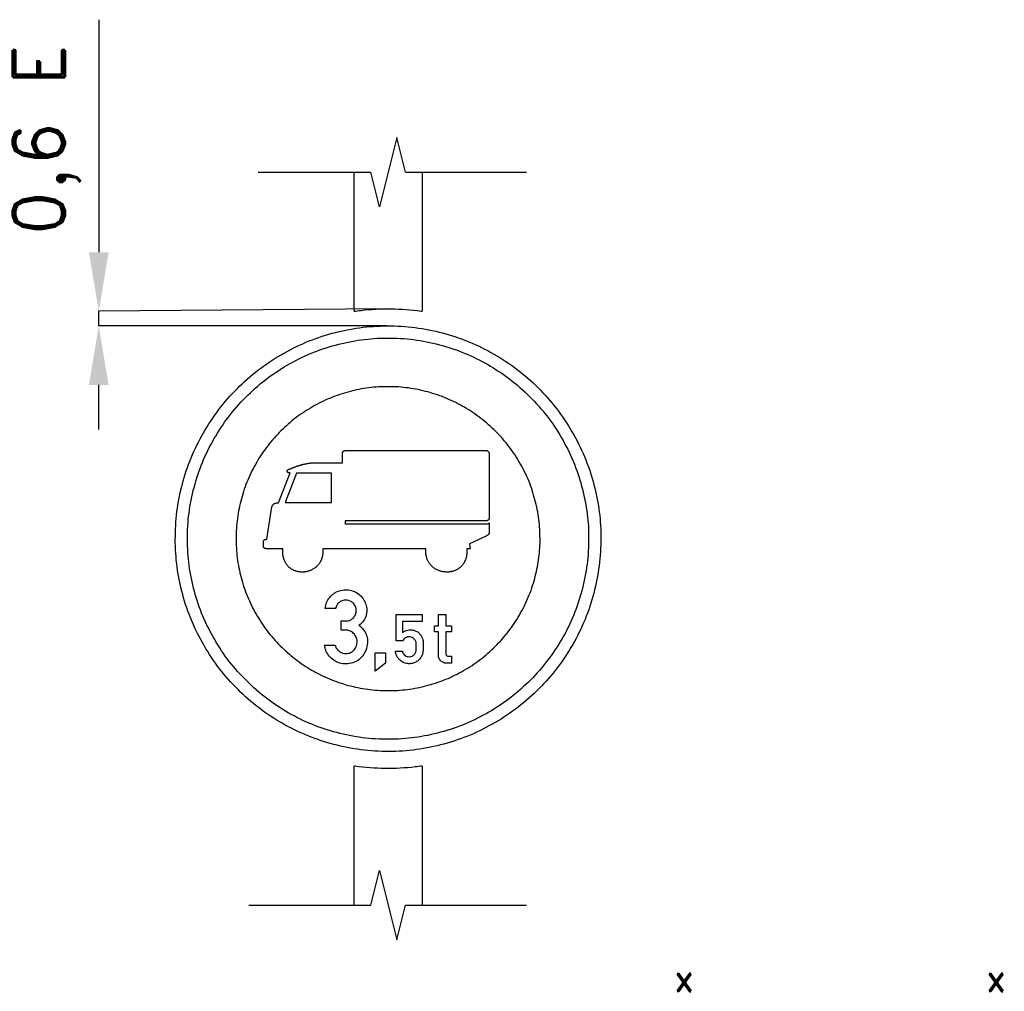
# Model space of a CAD drawing. Header units: millimetres. Extents: x -16170 to 5379, y 39 to 6923.
# Tile 6 of 6: x 219 to 3048, y 4131 to 6923. Entities that reach past the tile are written whole.
import ezdxf

# ---------------------------------------------------------------- set-up
doc = ezdxf.new("R2010")
doc.units = ezdxf.units.MM
doc.header["$LTSCALE"] = 5
doc.layers.add('Kóty', color=2, linetype='Continuous')
doc.layers.add('Značka', color=7, linetype='Continuous')
doc.styles.get("Standard").update_dxf_attribs({"font": 'romand.shx', "height": 75})

msp = doc.modelspace()

# ---------------------------------------------------------------- linework, layer by layer
at = {"layer": 'Kóty'}
for p, q in [((445.8, 6923.3), (445.8, 6255)), ((1273.5, 6092.3), (445.5, 6085.3)), ((1273.7, 6043.4), (445.5, 6043.4)), ((445.8, 5745.9), (445.8, 5873.7))]:
    msp.add_line(p, q, dxfattribs=at)
msp.add_lwpolyline([(445.8, 6043.4), (445.8, 6085.3)], dxfattribs=at)
for points in [[(417.5, 6255), (474.1, 6255), (445.8, 6085.3)], [(417.5, 5873.7), (474.1, 5873.7), (445.8, 6043.4)]]:
    msp.add_solid(points, dxfattribs=at)
at = {"layer": 'Značka', "color": 7}
for p, q in [((903.8, 6485.2), (1227.3, 6485.2)), ((1327.1, 6485.2), (1675.1, 6485.2)), ((877.4, 4378.5), (1227.3, 4378.5)), ((1327.1, 4378.5), (1675.1, 4378.5))]:
    msp.add_line(p, q, dxfattribs=at)
for points in [[(1327.1, 6485.2), (1302.2, 6585), (1252.3, 6385.4), (1227.3, 6485.2)], [(1227.3, 4378.5), (1252.3, 4478.4), (1302.2, 4278.7), (1327.1, 4378.5)]]:
    msp.add_lwpolyline(points, dxfattribs=at)
at = {"layer": 'Značka', "color": 5}
for points in [[(1179.4, 6085.2), (1179.4, 6485.2)], [(1375.1, 6485.2), (1375.1, 6085.2)], [(981.1, 5535.4), (1114.3, 5535.4), (1114.3, 5620.2), (1014.3, 5620.2), (981.1, 5535.4)], [(1240.2, 5051), (1240.2, 5103.8), (1270.3, 5103.8), (1270.3, 5073.8), (1240.2, 5051)], [(1179.4, 4378.5), (1179.4, 4778.5)], [(1375.1, 4778.5), (1375.1, 4378.5)]]:
    msp.add_lwpolyline(points, dxfattribs=at)
for points in [[(1179.4, 6085.2, -0.008105), (1199.6, 6087.9, -0.034414), (1285.9, 6092.2, -0.034416), (1372, 6085.7, -0.001224), (1375.1, 6085.2, -0.001224)], [(1888.7, 5431.9), (1888.7, 5427.9), (1888.6, 5423.9, -0.032162), (1882.5, 5344.2, -0.035723), (1865.7, 5265.9, -0.036657), (1839.4, 5190.3, -0.03476), (1802.7, 5119.3, -0.034037), (1757.6, 5053.2, -0.034463), (1703.9, 4993.9, -0.034553), (1643.2, 4941.7, -0.034424), (1576, 4898.4, -0.034394), (1503.9, 4863.7, -0.03442), (1427.7, 4839.3, -0.034416), (1349.1, 4824.4, -0.034418), (1269.2, 4820.5, -0.034415), (1189.5, 4826.5, -0.034417), (1111.3, 4843.4, -0.034415), (1035.8, 4869.9, -0.03442), (964.6, 4906.4, -0.034413), (898.5, 4951.5, -0.034408), (839.3, 5005.2, -0.034411), (787.1, 5065.9, -0.034425), (743.8, 5133.1, -0.034423), (709.1, 5205.2, -0.034417), (684.6, 5281.4, -0.034419), (669.8, 5360, -0.034418), (665.9, 5439.9, -0.034415), (671.9, 5519.6, -0.034417), (688.8, 5597.9, -0.034414), (715.2, 5673.3, -0.034423), (751.8, 5744.5, -0.034418), (796.9, 5810.6, -0.034421), (850.6, 5869.8, -0.034414), (911.2, 5922, -0.034415), (978.5, 5965.3, -0.034417), (1050.6, 6000, -0.034417), (1126.7, 6024.5, -0.03442), (1205.3, 6039.3, -0.03441), (1285.2, 6043.2, -0.034416), (1365, 6037.2, -0.034419), (1443.2, 6020.3, -0.034418), (1518.7, 5993.9, -0.034413), (1589.8, 5957.3, -0.034419), (1655.9, 5912.3, -0.034412), (1715.2, 5858.5, -0.034406), (1767.3, 5797.9, -0.034491), (1810.7, 5730.6, -0.03442), (1845.3, 5658.6, -0.034074), (1869.9, 5582.4, -0.032797), (1884.3, 5507.7, -0.034264), (1888.7, 5431.9)], [(1385.9, 5403.1), (1089.6, 5403.1), (1089.6, 5403), (1089.6, 5402.8), (1089.7, 5402.1), (1089.7, 5401.3), (1089.7, 5400.5), (1089.8, 5399.7), (1089.8, 5399), (1089.8, 5398.2), (1089.8, 5397.6), (1089.9, 5397), (1089.9, 5396.3), (1089.9, 5395.7), (1089.9, 5395.6), (1089.9, 5395.5), (1089.9, 5395), (1089.9, 5394.6), (1089.8, 5393.7), (1089.8, 5392.9), (1089.7, 5390.7), (1089.5, 5388.6), (1089.2, 5385.7), (1088.7, 5382.8), (1088.1, 5380), (1087.3, 5377.2), (1086.7, 5375), (1085.9, 5372.8), (1084.7, 5370.2), (1083.5, 5367.6), (1082.2, 5365.1), (1080.8, 5362.7), (1079.6, 5360.7), (1078.2, 5358.8), (1076.8, 5357), (1075.3, 5355.2), (1074, 5353.9), (1072.7, 5352.5), (1071, 5351), (1069.2, 5349.4), (1067.1, 5347.8), (1064.9, 5346.2), (1063.1, 5345), (1061.2, 5343.8), (1059.2, 5342.8), (1057.2, 5341.8), (1055.6, 5341), (1054, 5340.3), (1051.9, 5339.6), (1049.8, 5338.9), (1047.2, 5338.1, -0.011848), (1044.7, 5337.4, -0.010652), (1042.5, 5336.9, -0.009738), (1040.3, 5336.5, -0.009253), (1038.1, 5336.2, -0.009696), (1036, 5336, -0.007739), (1034.2, 5335.9, -0.008266), (1032.4, 5335.8, -0.009467), (1030.2, 5335.8, -0.006916), (1028, 5335.9, -0.008466), (1025.4, 5336, -0.012051), (1022.8, 5336.3, -0.010833), (1020.6, 5336.6), (1018.5, 5337), (1016.4, 5337.5), (1014.2, 5338), (1012.5, 5338.6), (1010.9, 5339.1), (1008.9, 5339.9), (1006.8, 5340.8), (1004.4, 5341.9), (1002.1, 5343.1), (1000.2, 5344.2), (998.3, 5345.4), (996.5, 5346.7), (994.8, 5348.1), (993.4, 5349.2), (992.1, 5350.4), (990.6, 5352), (989, 5353.6), (987.5, 5355.4), (986, 5357.3), (984.9, 5358.9), (983.8, 5360.6), (982.8, 5362.3), (981.8, 5364), (981.1, 5365.4), (980.4, 5366.9), (979.6, 5368.7), (978.9, 5370.6), (977.8, 5373.5), (976.9, 5376.4), (976.3, 5378.9), (975.8, 5381.5), (975.3, 5384), (975, 5386.6), (974.8, 5388.6), (974.7, 5390.7), (974.7, 5393.3), (974.7, 5395.8), (974.7, 5396.8), (974.7, 5397.7), (974.8, 5398.4), (974.8, 5399.1), (974.8, 5399.7), (974.9, 5400.4), (974.9, 5401), (974.9, 5401.5), (975, 5402.2), (975, 5402.8), (975, 5403), (975, 5403.1), (929.6, 5403.1), (929.6, 5403.1), (929.6, 5403.1), (929.5, 5403.1), (929.4, 5403.1), (929.3, 5403.1), (929.3, 5403.1), (929.2, 5403.1), (929.1, 5403.1), (929.1, 5403.1), (929, 5403.1), (929, 5403.1), (928.9, 5403.1), (928.4, 5403.1), (927.9, 5403.1), (927.5, 5403.1), (927.1, 5403.1), (926.7, 5403.1), (926.3, 5403.2), (926, 5403.2), (925.6, 5403.3), (925.3, 5403.3), (924.9, 5403.4), (924.6, 5403.4), (924.3, 5403.5), (924, 5403.6), (923.8, 5403.6), (923.6, 5403.7), (923.4, 5403.8), (923.2, 5403.9), (923, 5403.9), (922.8, 5404), (922.5, 5404.1), (922.4, 5404.2), (922.2, 5404.3), (922.1, 5404.3), (921.9, 5404.4), (921.8, 5404.5), (921.7, 5404.6), (921.6, 5404.7), (921.5, 5404.7), (921.4, 5404.8), (921.2, 5404.9), (921.1, 5405), (921, 5405.2), (920.9, 5405.2), (920.8, 5405.3), (920.7, 5405.5), (920.6, 5405.6), (920.5, 5405.6), (920.4, 5405.8), (920.3, 5405.9), (920.3, 5406), (920.2, 5406.1), (920.1, 5406.3), (920, 5406.4), (919.9, 5406.5), (919.9, 5406.7), (919.8, 5406.8), (919.7, 5406.9), (919.7, 5407), (919.6, 5407.1), (919.6, 5407.3), (919.5, 5407.4), (919.5, 5407.6), (919.4, 5407.7), (919.4, 5407.8), (919.4, 5408), (919.3, 5408.1), (919.3, 5408.2), (919.3, 5408.3), (919.3, 5408.4), (919.3, 5408.6), (919.2, 5408.7), (919.2, 5409), (919.2, 5409.1), (919.1, 5409.3), (919.1, 5409.4), (919.1, 5409.6), (919.1, 5409.7), (919.1, 5409.9), (919.1, 5410), (919.1, 5410.2), (919.1, 5410.2), (919.1, 5410.3), (919.1, 5410.3), (919.1, 5410.4), (919.1, 5410.4), (919.1, 5410.5), (919.1, 5410.5), (919.1, 5410.6), (919.1, 5410.6), (919.1, 5410.6), (919.1, 5410.8), (919.1, 5411), (919.1, 5411.3), (919.1, 5411.6), (919.1, 5412.4), (919.1, 5413.1), (919.1, 5414.2), (919.1, 5415.2), (919.1, 5416.2), (919.1, 5417.2), (919.1, 5418), (919.1, 5418.9), (919.1, 5419.9), (919.1, 5420.9), (919.1, 5421.3), (919.1, 5421.8), (919.1, 5422.1), (919.2, 5422.5), (919.2, 5422.8), (919.2, 5423.2), (919.3, 5423.5), (919.3, 5423.8), (919.4, 5424.1), (919.5, 5424.5), (919.5, 5424.7), (919.6, 5425), (919.7, 5425.2), (919.7, 5425.4), (919.8, 5425.6), (919.9, 5425.8), (919.9, 5425.9), (920, 5426.1), (920.1, 5426.3), (920.2, 5426.5), (920.3, 5426.7), (920.4, 5426.9), (920.5, 5427), (920.6, 5427.2), (920.7, 5427.3), (920.9, 5427.5), (920.9, 5427.6), (921.1, 5427.7), (921.2, 5427.8), (921.3, 5428), (921.5, 5428.1), (921.6, 5428.3), (921.8, 5428.4), (921.9, 5428.5), (922.1, 5428.6), (922.2, 5428.7), (922.4, 5428.8), (922.5, 5428.9), (922.6, 5429), (922.8, 5429.1), (923, 5429.2), (923.2, 5429.3), (923.4, 5429.4), (923.6, 5429.5), (923.8, 5429.5), (924, 5429.6), (924.1, 5429.6), (924.3, 5429.7), (924.5, 5429.7), (924.7, 5429.8), (924.9, 5429.8), (925, 5429.8), (925.1, 5429.9), (925.2, 5429.9), (925.4, 5429.9), (925.5, 5429.9), (925.6, 5430), (925.7, 5430), (925.8, 5430), (926, 5430), (926.2, 5430), (926.4, 5430.1), (926.6, 5430.1), (926.8, 5430.1), (927, 5430.1), (927.2, 5430.1), (927.4, 5430.2, -0.003996), (927.5, 5430.2), (927.7, 5430.2), (927.9, 5430.2), (928, 5430.2), (928.1, 5430.2), (928.1, 5430.2), (928.2, 5430.2), (928.3, 5430.2), (928.3, 5430.2), (928.4, 5430.2), (928.4, 5430.2), (928.5, 5430.2), (928.5, 5430.2), (928.6, 5430.2), (928.6, 5430.2), (943.6, 5523), (943.6, 5523), (943.6, 5523), (943.6, 5523.1), (943.6, 5523.1), (943.6, 5523.2), (943.6, 5523.3), (943.7, 5523.4), (943.7, 5523.6), (943.7, 5523.7), (943.8, 5523.9), (943.8, 5524), (943.8, 5524.2), (943.9, 5524.3), (943.9, 5524.4), (943.9, 5524.6), (943.9, 5524.6), (943.9, 5524.6), (944, 5524.7), (944, 5524.8), (944.1, 5525.1), (944.2, 5525.3), (944.4, 5525.8), (944.6, 5526.4), (944.9, 5527), (945.2, 5527.7), (945.6, 5528.4), (946, 5529), (946.3, 5529.5), (946.7, 5529.9), (947.2, 5530.4), (947.7, 5530.9), (947.8, 5531), (947.9, 5531.1), (947.9, 5531.1), (947.9, 5531.1), (947.9, 5531.1), (947.9, 5531.1), (947.9, 5531.1), (948, 5531.1), (948, 5531.2), (948, 5531.2), (948, 5531.2), (948, 5531.2), (948, 5531.2), (948.1, 5531.2), (948.2, 5531.4), (948.4, 5531.5), (948.7, 5531.7), (949, 5531.9), (949.9, 5532.4), (950.8, 5532.8), (952, 5533.3, -0.017411), (953.4, 5533.7, -0.014642), (954.7, 5534.1, -0.012721), (956.1, 5534.4, -0.008173), (957.2, 5534.5, -0.007276), (958.3, 5534.7, -0.007191), (959.4, 5534.8, -0.007433), (960.5, 5534.9), (960.7, 5534.9), (960.9, 5534.9), (960.9, 5534.9), (960.9, 5534.9), (961, 5534.9), (961, 5534.9), (961.1, 5534.9), (961.2, 5534.9), (961.4, 5534.9), (961.5, 5534.9), (961.6, 5534.9), (961.8, 5534.9), (961.9, 5534.9), (962, 5534.9), (962.1, 5535), (962.2, 5535), (962.2, 5535), (962.2, 5535), (995.7, 5620.7), (995.7, 5620.7), (995.7, 5620.7), (995.6, 5620.7), (995.6, 5620.7), (995.5, 5620.7), (995.4, 5620.7), (995.3, 5620.6), (995.3, 5620.6), (995.2, 5620.6), (995.2, 5620.6), (995.1, 5620.6), (995, 5620.6), (994.6, 5620.6), (994.1, 5620.7), (993.7, 5620.7), (993.4, 5620.7), (993, 5620.8), (992.6, 5620.8), (992.3, 5620.9), (992, 5621), (991.7, 5621.1), (991.3, 5621.2), (991, 5621.3), (990.7, 5621.5), (990.4, 5621.6), (990.2, 5621.7), (989.9, 5621.8), (989.7, 5622), (989.5, 5622.1), (989.3, 5622.2), (989.1, 5622.4), (988.9, 5622.5), (988.7, 5622.7), (988.6, 5622.8), (988.5, 5622.9), (988.4, 5623), (988.2, 5623.2), (988.1, 5623.3), (988, 5623.4), (988, 5623.5), (987.9, 5623.7), (987.8, 5623.8), (987.7, 5624), (987.6, 5624.2), (987.5, 5624.3), (987.5, 5624.5), (987.4, 5624.6), (987.4, 5624.8), (987.3, 5624.9), (987.3, 5625), (987.3, 5625.2), (987.2, 5625.3), (987.2, 5625.5), (987.2, 5625.7), (987.2, 5625.9), (987.2, 5626), (987.3, 5626.2), (987.3, 5626.4), (987.3, 5626.5), (987.4, 5626.6), (987.4, 5626.8), (987.5, 5627), (987.5, 5627.2), (987.7, 5627.4), (987.7, 5627.6), (987.8, 5627.7), (988, 5627.9), (988.1, 5628.1), (988.1, 5628.2), (988.3, 5628.3), (988.4, 5628.5), (988.5, 5628.7), (988.7, 5628.9), (989, 5629.1), (989.2, 5629.3), (989.4, 5629.5), (989.6, 5629.6), (989.8, 5629.8), (989.9, 5629.9), (990.1, 5630.1), (990.3, 5630.2), (990.6, 5630.4), (991.1, 5630.7), (991.5, 5631), (991.9, 5631.2), (992.4, 5631.4), (992.8, 5631.6), (993.3, 5631.8), (993.6, 5632), (994, 5632.1), (994.4, 5632.3), (994.9, 5632.5), (995, 5632.6), (995.2, 5632.6), (995.3, 5632.6), (995.4, 5632.7), (995.6, 5632.7), (995.7, 5632.8), (995.8, 5632.8), (995.9, 5632.9), (996, 5632.9), (996.2, 5632.9), (996.3, 5633), (996.4, 5633), (996.5, 5633.1), (996.6, 5633.1), (996.7, 5633.1), (996.8, 5633.2), (996.9, 5633.2), (997, 5633.2), (997, 5633.3), (997.1, 5633.3), (997.4, 5633.4), (997.7, 5633.5), (997.9, 5633.6), (998.1, 5633.6), (998.3, 5633.7), (998.6, 5633.8), (998.7, 5633.9), (998.9, 5633.9), (999.1, 5634), (999.3, 5634.1), (1000.2, 5634.4), (1001, 5634.7), (1001.7, 5635), (1002.3, 5635.2), (1003, 5635.5), (1003.7, 5635.7), (1004.2, 5636), (1004.8, 5636.2), (1005.5, 5636.4), (1006.1, 5636.7), (1007.5, 5637.2), (1008.9, 5637.7), (1010.1, 5638.2), (1011.3, 5638.6), (1012.4, 5639), (1013.6, 5639.4), (1014.5, 5639.8), (1015.5, 5640.1), (1016.7, 5640.5), (1017.8, 5640.9), (1019.5, 5641.5), (1021.2, 5642), (1022.6, 5642.4), (1024, 5642.9), (1025.4, 5643.3), (1026.8, 5643.7), (1028, 5644), (1029.1, 5644.3), (1030.5, 5644.7), (1032, 5645.1), (1033.5, 5645.5), (1035, 5645.9), (1036.2, 5646.2), (1037.5, 5646.4), (1038.8, 5646.7), (1040, 5647), (1041.1, 5647.2), (1042.1, 5647.4), (1043.4, 5647.6), (1044.6, 5647.9), (1046.4, 5648.2), (1048.1, 5648.5), (1049.6, 5648.7), (1051, 5648.9), (1052.4, 5649.1), (1053.9, 5649.3), (1055, 5649.4, -0.003453), (1056.2, 5649.5, -0.004265), (1057.4, 5649.6, -0.00534), (1058.7, 5649.7), (1058.9, 5649.8), (1059.1, 5649.8), (1059.2, 5649.8), (1059.2, 5649.8), (1059.3, 5649.8), (1059.3, 5649.8), (1059.5, 5649.8), (1059.8, 5649.8), (1060, 5649.8), (1060.3, 5649.8), (1060.5, 5649.8), (1060.8, 5649.8), (1061, 5649.9), (1061.2, 5649.9), (1061.4, 5649.9), (1061.7, 5649.9), (1061.7, 5649.9), (1061.8, 5649.9), (1145.9, 5649.9), (1145.9, 5674.3), (1145.9, 5674.3), (1145.9, 5674.3), (1145.9, 5674.4), (1145.9, 5674.5), (1145.9, 5674.5), (1145.9, 5674.6), (1145.9, 5674.7), (1146, 5674.8), (1146, 5674.8), (1146, 5674.9), (1146, 5675), (1146, 5675.1), (1146, 5675.6), (1146, 5676.1), (1146.1, 5676.5), (1146.1, 5677), (1146.1, 5677.4), (1146.2, 5677.8), (1146.3, 5678.2), (1146.3, 5678.5), (1146.4, 5678.9), (1146.5, 5679.4), (1146.6, 5679.6), (1146.7, 5679.9), (1146.8, 5680.2), (1146.9, 5680.4), (1147, 5680.6), (1147, 5680.9), (1147.1, 5681), (1147.2, 5681.2), (1147.3, 5681.4), (1147.4, 5681.7), (1147.6, 5681.8), (1147.7, 5682), (1147.8, 5682.2), (1147.9, 5682.3), (1148, 5682.5), (1148.1, 5682.6), (1148.2, 5682.7), (1148.3, 5682.8), (1148.5, 5683), (1148.6, 5683.1), (1148.8, 5683.2), (1148.9, 5683.4), (1149.1, 5683.5), (1149.2, 5683.6), (1149.4, 5683.7), (1149.5, 5683.8), (1149.7, 5683.9), (1149.8, 5683.9), (1149.9, 5684), (1150.1, 5684.1), (1150.4, 5684.2), (1150.6, 5684.3), (1150.8, 5684.4), (1151.1, 5684.5), (1151.3, 5684.6), (1151.5, 5684.6), (1151.7, 5684.7), (1151.9, 5684.8), (1152.1, 5684.8), (1152.4, 5684.8), (1152.6, 5684.9), (1152.8, 5684.9), (1153, 5684.9), (1153.2, 5685), (1153.4, 5685), (1153.6, 5685), (1153.7, 5685.1), (1153.9, 5685.1), (1154.1, 5685.1), (1154.3, 5685.1, -0.00464), (1154.7, 5685.1, -0.00279), (1155, 5685.1), (1155.3, 5685.2), (1155.6, 5685.2), (1155.9, 5685.2), (1156.2, 5685.2), (1156.4, 5685.2), (1156.7, 5685.2), (1156.9, 5685.2), (1157.2, 5685.2), (1157.2, 5685.2), (1157.3, 5685.2), (1559.4, 5685.2), (1559.7, 5685.2), (1559.9, 5685.2, -0.050247), (1561.4, 5684.9, -0.055324), (1562.7, 5684.4), (1563.9, 5683.7), (1564.8, 5682.9), (1565.8, 5681.7), (1566.6, 5680.4), (1567.1, 5679.2), (1567.5, 5677.8), (1567.8, 5676.4), (1568, 5675), (1568, 5674.8), (1568, 5674.6), (1568, 5674.5), (1568, 5671.8), (1568, 5669.1), (1568, 5663.6), (1568, 5658.2), (1568, 5644.6), (1568, 5631), (1568, 5612.8), (1568, 5594.6), (1568, 5576.5), (1568, 5558.3), (1568, 5543.8), (1568, 5529.2), (1568, 5513.8), (1568, 5498.4), (1568, 5495.6), (1568, 5492.9), (1568, 5492.9), (1568, 5492.8), (1568, 5492.7), (1568, 5492.6), (1568, 5492.3), (1567.9, 5492), (1567.9, 5491.6), (1567.9, 5491.2), (1567.9, 5490.9), (1567.9, 5490.5), (1567.8, 5490.2), (1567.8, 5489.9), (1567.7, 5489.5), (1567.6, 5489.1), (1567.6, 5488.9), (1567.5, 5488.6), (1567.4, 5488.4), (1567.3, 5488.2), (1567.3, 5488), (1567.2, 5487.8), (1567.1, 5487.6), (1567.1, 5487.5), (1567, 5487.3), (1566.9, 5487.1), (1566.7, 5486.9), (1566.6, 5486.7), (1566.5, 5486.5), (1566.4, 5486.3), (1566.3, 5486.1), (1566.1, 5486), (1566, 5485.8), (1565.9, 5485.7), (1565.7, 5485.6), (1565.6, 5485.4), (1565.4, 5485.3), (1565.2, 5485.1), (1565, 5484.9), (1564.8, 5484.8), (1564.6, 5484.7), (1564.4, 5484.6), (1564.2, 5484.5), (1564.1, 5484.4), (1563.9, 5484.3), (1563.6, 5484.2), (1563.3, 5484.1), (1563, 5484), (1562.8, 5483.9), (1562.5, 5483.8), (1562.2, 5483.7), (1561.9, 5483.6), (1561.7, 5483.6), (1561.5, 5483.5), (1561.2, 5483.4), (1560.9, 5483.4), (1560.4, 5483.3), (1559.8, 5483.2), (1559.4, 5483.2), (1558.9, 5483.1), (1558.5, 5483.1), (1558.1, 5483.1), (1557.7, 5483, -0.004556), (1557.3, 5483), (1556.9, 5483), (1556.4, 5483), (1556.3, 5483), (1556.2, 5483), (1556.1, 5483), (1556, 5483), (1555.9, 5483), (1555.8, 5483), (1555.7, 5483), (1555.6, 5483), (1555.6, 5483), (1555.5, 5483), (1555.5, 5483), (1555.4, 5483), (1154.4, 5483), (1154.4, 5474.4), (1557.4, 5474.4), (1560.4, 5474.4), (1560.4, 5474.4), (1560.4, 5474.4), (1560.7, 5474.4), (1560.9, 5474.4), (1561.2, 5474.4), (1561.4, 5474.4), (1561.6, 5474.4), (1561.9, 5474.4, 0.003324), (1562.1, 5474.4), (1562.3, 5474.5), (1562.5, 5474.5), (1562.8, 5474.5), (1563, 5474.5), (1563.3, 5474.5), (1563.5, 5474.6), (1563.7, 5474.6), (1563.9, 5474.6), (1564.2, 5474.7), (1564.4, 5474.7), (1564.5, 5474.8), (1564.7, 5474.8), (1565, 5474.9), (1565.2, 5474.9), (1565.4, 5475), (1565.6, 5475.1), (1565.7, 5475.2), (1565.9, 5475.2), (1566.1, 5475.3), (1566.2, 5475.4), (1566.3, 5475.5), (1566.5, 5475.6), (1566.6, 5475.7), (1566.8, 5475.8), (1567, 5475.9), (1567.1, 5476), (1567.2, 5476.1), (1567.3, 5476.2), (1567.4, 5476.4), (1567.5, 5476.5), (1567.6, 5476.5), (1567.7, 5476.7), (1567.8, 5476.8), (1567.8, 5476.8), (1567.8, 5476.9), (1567.8, 5476.9), (1567.9, 5476.9), (1567.9, 5477), (1567.9, 5477), (1567.9, 5477), (1567.9, 5477), (1567.9, 5477.1), (1568, 5477.1), (1568, 5449.9), (1568, 5449.8), (1568, 5449.7), (1568, 5449.7), (1568, 5449.6), (1568, 5449.6), (1568, 5449.5), (1568, 5449.5), (1568, 5449.5), (1568, 5449.4), (1568, 5449.3), (1567.9, 5449.3), (1567.9, 5449.3), (1567.9, 5449.2), (1567.9, 5449.1), (1567.9, 5448.9), (1567.9, 5448.6), (1567.9, 5448.3), (1567.8, 5448.1), (1567.8, 5447.8), (1567.7, 5447.5), (1567.6, 5447.3), (1567.6, 5447), (1567.5, 5446.7), (1567.4, 5446.5), (1567.3, 5446.2), (1567.2, 5445.9), (1567.1, 5445.7), (1567, 5445.5), (1566.9, 5445.2), (1566.7, 5445), (1566.6, 5444.9), (1566.5, 5444.7), (1566.4, 5444.5), (1566.2, 5444.3), (1566, 5444), (1565.8, 5443.8), (1565.6, 5443.6), (1565.4, 5443.4), (1565.3, 5443.2), (1565, 5443), (1564.9, 5442.8), (1564.7, 5442.7), (1564.5, 5442.5), (1564.3, 5442.3), (1564, 5442.1), (1563.8, 5442), (1563.6, 5441.8), (1563.3, 5441.7), (1563.1, 5441.5), (1562.9, 5441.4), (1562.7, 5441.3), (1562.5, 5441.2), (1562.3, 5441), (1562.1, 5440.9), (1561.8, 5440.7), (1561.4, 5440.6), (1561.2, 5440.4), (1560.9, 5440.3), (1560.7, 5440.2), (1560.4, 5440), (1560.2, 5439.9), (1560, 5439.8), (1559.7, 5439.7), (1559.5, 5439.6), (1559.4, 5439.6), (1559.4, 5439.6), (1559.4, 5439.6), (1559.4, 5439.6), (1559.3, 5439.6), (1559.3, 5439.6), (1559.2, 5439.5), (1559.2, 5439.5), (1559.2, 5439.5), (1559.1, 5439.5), (1559.1, 5439.5), (1559, 5439.5), (1559, 5439.4), (1558.9, 5439.4), (1511.5, 5417), (1513.2, 5403.1), (1503.9, 5403.1), (1503.9, 5403), (1503.9, 5402.8), (1503.9, 5401.9), (1504, 5401), (1504, 5400.1), (1504, 5399.2), (1504.1, 5398.3), (1504.1, 5397.4), (1504.1, 5396.6), (1504.1, 5395.9), (1504.1, 5395.2), (1504.1, 5394.5), (1504.1, 5394.3), (1504.1, 5394.2), (1504.1, 5393.7), (1504.1, 5393.3), (1504, 5392.4), (1503.9, 5391.5), (1503.8, 5389.3), (1503.5, 5387), (1503.1, 5384), (1502.6, 5381.1), (1501.9, 5378.1), (1501, 5375.2), (1500.3, 5372.9), (1499.4, 5370.7), (1498.2, 5368), (1496.9, 5365.3), (1495.5, 5362.8), (1494.1, 5360.4), (1492.8, 5358.4), (1491.3, 5356.6), (1489.8, 5354.7), (1488.3, 5353), (1487, 5351.7), (1485.6, 5350.4), (1483.8, 5348.9), (1482, 5347.4), (1479.8, 5345.8), (1477.6, 5344.4), (1475.7, 5343.2), (1473.7, 5342.2), (1471.7, 5341.2), (1469.7, 5340.3), (1468, 5339.7), (1466.4, 5339.1), (1464.2, 5338.4), (1462.1, 5337.8), (1459.5, 5337.2, -0.012255), (1456.9, 5336.7, -0.011182), (1454.7, 5336.3, -0.010061), (1452.5, 5336.1, -0.009266), (1450.3, 5335.9, -0.009412), (1448, 5335.8, -0.007829), (1446.3, 5335.8, -0.008024), (1444.5, 5335.8, -0.009134), (1442.3, 5335.9), (1440.1, 5336.1), (1437.4, 5336.4, -0.011244), (1434.7, 5336.8), (1432.5, 5337.3), (1430.4, 5337.8), (1428.2, 5338.4), (1426.1, 5339.1), (1424.4, 5339.6), (1422.7, 5340.3), (1420.6, 5341.2), (1418.6, 5342.1), (1416.2, 5343.3), (1413.8, 5344.6), (1411.9, 5345.8), (1410, 5347.1), (1408.2, 5348.4), (1406.4, 5349.8), (1405, 5351), (1403.7, 5352.2), (1402.1, 5353.8), (1400.5, 5355.5), (1399, 5357.2), (1397.5, 5359.1), (1396.3, 5360.6), (1395.2, 5362.2), (1394.2, 5363.9), (1393.2, 5365.6), (1392.4, 5367), (1391.7, 5368.4), (1390.9, 5370.2), (1390.1, 5372), (1389.1, 5374.7), (1388.2, 5377.5), (1387.5, 5379.8), (1386.9, 5382.2), (1386.4, 5384.6), (1386.1, 5387), (1385.9, 5388.9), (1385.7, 5390.8), (1385.6, 5393.3), (1385.6, 5395.7), (1385.6, 5396.6), (1385.6, 5397.4), (1385.6, 5398.2), (1385.7, 5398.9), (1385.7, 5399.7), (1385.7, 5400.4), (1385.8, 5401), (1385.8, 5401.6), (1385.8, 5402.2), (1385.9, 5402.9), (1385.9, 5403), (1385.9, 5403.1)], [(1125, 5126.2), (1125.8, 5123.8), (1126.7, 5121.3, 0.066946), (1130.9, 5114.2, 0.067342), (1136.9, 5108.3, 0.079631), (1145.4, 5103.5, 0.083488), (1154.9, 5101.7, 0.07871), (1163.9, 5102.5, 0.077369), (1172.2, 5106.1, 0.094911), (1180.8, 5113.8, 0.087378), (1186.3, 5124.2, 0.097427), (1188.3, 5137.3, 0.104426), (1185.1, 5150, 0.094797), (1178.3, 5159.8, 0.095664), (1168.6, 5166.4, 0.04561), (1163.5, 5168.2, 0.043314), (1158.2, 5169), (1157, 5169.1), (1155.8, 5169.2), (1142.9, 5169.2), (1142.9, 5195.4), (1156.3, 5195.4), (1157.4, 5195.4, 0.010222), (1158.6, 5195.4, 0.089501), (1166.8, 5197.1, 0.07822), (1174.2, 5201.4, 0.098628), (1181.8, 5209.9, 0.099769), (1185.5, 5220.5, 0.096866), (1185.4, 5231.5, 0.09866), (1181.2, 5241.6, 0.100609), (1173.5, 5249.7, 0.097645), (1163.2, 5254.3, 0.106007), (1151, 5254.9, 0.108996), (1139.6, 5250.4, 0.096296), (1131.6, 5243, 0.100216), (1127.1, 5233.4), (1126.7, 5232.2), (1126.5, 5231), (1096.1, 5231), (1097, 5235.5), (1098, 5240, -0.070907), (1104.5, 5255.9, -0.07656), (1115.4, 5269.2, -0.07896), (1129.5, 5279, -0.076367), (1145.9, 5284.2, -0.077808), (1163.7, 5284.7, -0.07796), (1180.7, 5279.7, -0.081007), (1196.4, 5269.6, -0.08099), (1208, 5255.1, -0.076343), (1214.5, 5239.7, -0.079796), (1215.9, 5223, -0.092132), (1211.5, 5203.8, -0.105075), (1200.4, 5188.1), (1197.1, 5185.1), (1193.7, 5182.4), (1196.8, 5180), (1199.9, 5177.5, -0.058091), (1207.9, 5168.8, -0.058891), (1213.6, 5158.5, -0.074894), (1217.7, 5143.6, -0.06414), (1217.5, 5128, -0.089406), (1210.9, 5105.4, -0.10186), (1196.6, 5087.1, -0.087336), (1180.4, 5076.7, -0.080939), (1161.6, 5072.2, -0.079628), (1142.5, 5073.2, -0.082647), (1124.8, 5080.2, -0.076825), (1110.8, 5091.1, -0.076571), (1100.8, 5105.6, -0.04105), (1097.3, 5114.1, -0.040351), (1095.2, 5123.1), (1094.9, 5124.7), (1094.7, 5126.2), (1125, 5126.2)], [(1318.3, 5108.6), (1318.6, 5107.7), (1318.9, 5106.8, 0.061368), (1321.1, 5101.8, 0.076097), (1324.7, 5097.5, 0.081264), (1329.2, 5094.4, 0.074064), (1334.6, 5092.8, 0.102548), (1342.9, 5093, 0.117014), (1350.3, 5096.6, 0.072269), (1353.7, 5100.1, 0.058661), (1356.2, 5104.4, 0.043978), (1357.4, 5107.9, 0.051111), (1357.9, 5111.6), (1358, 5112.6), (1358, 5113.6), (1358, 5130.5), (1357.8, 5132.5), (1357.6, 5134.4, 0.068168), (1356.1, 5138.5, 0.053958), (1353.6, 5142.2, 0.069311), (1349.4, 5146.3, 0.080467), (1344.1, 5148.9, 0.09779), (1337.1, 5149.9, 0.091159), (1330.1, 5148.2, 0.085509), (1324.5, 5144.9, 0.103786), (1320.7, 5139.9), (1320.4, 5139.3), (1320.1, 5138.6), (1300.5, 5138.6), (1300.5, 5213.5), (1375.3, 5213.5), (1375.3, 5193.6), (1319.2, 5193.6), (1319.2, 5162.1), (1321.5, 5163.7), (1323.9, 5165.2, -0.051693), (1330.4, 5168.1, -0.052709), (1337.5, 5169.6, -0.065804), (1346.5, 5169.6, -0.06553), (1355.2, 5167.3, -0.069388), (1363.5, 5162.7, -0.071349), (1370.2, 5156, -0.059677), (1374.5, 5149.1, -0.053842), (1377.1, 5141.5), (1377.7, 5138.3), (1377.9, 5135.2), (1377.9, 5134.7), (1377.9, 5134.3), (1377.9, 5111.9), (1377.9, 5110.9), (1377.9, 5109.9, -0.045429), (1377, 5103.5, -0.043762), (1374.9, 5097.4, -0.080874), (1368.4, 5086.5, -0.084549), (1358.8, 5078.4, -0.069793), (1349.7, 5074.2, -0.066806), (1339.8, 5072.5, -0.084638), (1326.6, 5074.1, -0.088708), (1314.8, 5079.9, -0.074188), (1306.8, 5087.3, -0.070941), (1301.3, 5096.6, -0.035877), (1299.5, 5101.6, -0.037244), (1298.4, 5106.8), (1298.3, 5107.7), (1298.2, 5108.6), (1318.3, 5108.6)], [(1459.5, 5073.8), (1446, 5073.8), (1445, 5073.8), (1443.9, 5073.9, -0.063518), (1437.7, 5075.3, -0.071647), (1432.1, 5078.3, -0.079307), (1427, 5083, -0.071827), (1423.6, 5089.1), (1422.5, 5092.1), (1422, 5095.1), (1422, 5095.9), (1421.9, 5096.6), (1421.9, 5163.8), (1411.1, 5163.8), (1411.1, 5181.3), (1421.9, 5181.3), (1421.9, 5213.5), (1443.4, 5213.5), (1443.4, 5181.3), (1459.7, 5181.3), (1459.7, 5163.8), (1443.4, 5163.8), (1443.4, 5101), (1443.4, 5100.6), (1443.5, 5100.1), (1443.9, 5098.4), (1444.7, 5096.7, 0.101997), (1446.5, 5094.9, 0.119687), (1448.8, 5094), (1449.2, 5094), (1449.7, 5093.9), (1459.5, 5093.9), (1459.5, 5073.8)], [(1375.1, 4778.5, -0.008106), (1354.9, 4775.8, -0.034418), (1268.6, 4771.6, -0.03442), (1182.4, 4778.1, -0.001224), (1179.4, 4778.5, -0.001224)]]:
    msp.add_lwpolyline(points, format="xyb", dxfattribs=at)
at = {"layer": 'Značka', "color": 1}
for points in [[(1853.7, 5431.9), (1853.7, 5428.1), (1853.7, 5424.3, -0.032155), (1847.9, 5349.2, -0.035712), (1832.1, 5275.4, -0.036675), (1807.3, 5204.1, -0.03476), (1772.7, 5137.1, -0.034034), (1730.1, 5074.8, -0.034448), (1679.5, 5018.9, -0.03456), (1622.3, 4969.8, -0.034429), (1558.9, 4928.9, -0.034393), (1490.9, 4896.2, -0.034414), (1419.1, 4873.1, -0.03442), (1345, 4859.1, -0.034412), (1269.7, 4855.4, -0.03441), (1194.5, 4861.1, -0.034413), (1120.8, 4877, -0.034414), (1049.6, 4902, -0.034417), (982.5, 4936.5, -0.034408), (920.2, 4979, -0.03442), (864.3, 5029.6, -0.034426), (815.1, 5086.8, -0.03442), (774.3, 5150.2, -0.034416), (741.5, 5218.2, -0.03442), (718.5, 5290, -0.034416), (704.5, 5364.1, -0.034417), (700.8, 5439.4, -0.034418), (706.5, 5514.6, -0.034421), (722.4, 5588.4, -0.034419), (747.3, 5659.5, -0.034417), (781.8, 5726.6, -0.034413), (824.3, 5788.9, -0.03442), (875, 5844.8, -0.034411), (932.1, 5894, -0.034411), (995.5, 5934.9, -0.034414), (1063.5, 5967.6, -0.034416), (1135.3, 5990.6, -0.034419), (1209.4, 6004.6, -0.034417), (1284.8, 6008.3, -0.034419), (1360, 6002.6, -0.034419), (1433.7, 5986.7, -0.034416), (1504.9, 5961.8, -0.03441), (1572, 5927.3, -0.034419), (1634.3, 5884.8, -0.034414), (1690.2, 5834.1, -0.034415), (1739.4, 5777, -0.034485), (1780.2, 5713.6, -0.034418), (1812.9, 5645.6, -0.034078), (1836, 5573.8, -0.032792), (1849.6, 5503.3, -0.034273), (1853.7, 5431.9)], [(1714, 5431.9), (1714, 5434.7), (1713.9, 5437.6, 0.032176), (1709.6, 5494.5, 0.035711), (1697.6, 5550.4, 0.036654), (1678.8, 5604.4, 0.034762), (1652.6, 5655.2, 0.034043), (1620.3, 5702.4, 0.034458), (1582, 5744.7, 0.034569), (1538.6, 5782, 0.034438), (1490.6, 5812.9, 0.034384), (1439.1, 5837.7, 0.034418), (1384.7, 5855.2, 0.034418), (1328.6, 5865.8, 0.034414), (1271.5, 5868.6, 0.034414), (1214.5, 5864.3, 0.034419), (1158.7, 5852.2, 0.034418), (1104.8, 5833.3, 0.034411), (1053.9, 5807.2, 0.034416), (1006.7, 5775, 0.034414), (964.4, 5736.6, 0.034419), (927.1, 5693.3, 0.034424), (896.2, 5645.3, 0.034408), (871.4, 5593.8, 0.034413), (853.9, 5539.4, 0.034411), (843.3, 5483.2, 0.034414), (840.5, 5426.2, 0.034415), (844.8, 5369.2, 0.034415), (856.9, 5313.3, 0.034424), (875.8, 5259.4, 0.034419), (901.9, 5208.6, 0.034415), (934.1, 5161.4, 0.034414), (972.5, 5119, 0.034423), (1015.8, 5081.8, 0.034419), (1063.8, 5050.8, 0.034422), (1115.3, 5026.1, 0.034411), (1169.7, 5008.6, 0.034412), (1225.9, 4998, 0.034421), (1282.9, 4995.2, 0.034414), (1339.9, 4999.5, 0.034425), (1395.8, 5011.5, 0.034427), (1449.7, 5030.4, 0.034423), (1500.5, 5056.5, 0.034423), (1547.7, 5088.8, 0.034418), (1590.1, 5127.1, 0.034411), (1627.3, 5170.5, 0.034488), (1658.3, 5218.5, 0.034404), (1683, 5270, 0.034076), (1700.5, 5324.4, 0.032783), (1710.9, 5377.7, 0.034264), (1714, 5431.9)]]:
    msp.add_lwpolyline(points, format="xyb", dxfattribs=at)

# ---------------------------------------------------------------- texts
at = {"layer": 'Kóty', "insert": (296.1, 6578.9), "char_height": 149.74, "attachment_point": 5, "rotation": 90}
msp.add_mtext('\\A1;0,6 E', dxfattribs=at)
at = {"layer": 'Kóty', "char_height": 75, "attachment_point": 5}
for insert in [(2127.7, 4168.6), (3024.4, 4168.6)]:
    msp.add_mtext('\\A1;x', dxfattribs=dict(at, insert=insert))

doc.saveas('drawing.dxf')
